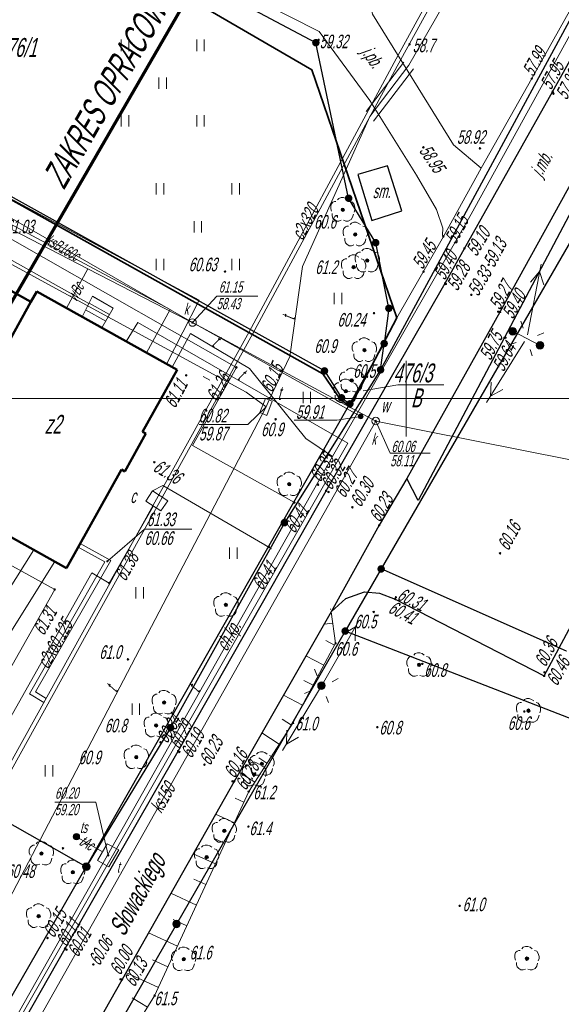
# Model space of a CAD drawing. Header units: millimetres. Extents: x 6567289036 to 6568990308, y 5976640423 to 5977332400.
# Tile 25 of 216: x 6567392461 to 6567428296, y 5976882354 to 5976947484. Entities that reach past the tile are written whole.
import ezdxf

# ---------------------------------------------------------------- set-up
doc = ezdxf.new("R2010")
doc.units = ezdxf.units.MM
doc.layers.add('0_PODKŁADANKI', color=7, linetype='Continuous')
doc.styles.get("Standard").update_dxf_attribs({"font": 'arial.ttf'})

# ---------------------------------------------------------------- blocks, each defined once
blk = doc.blocks.new('L_0_29_1')
at = {"color": 0, "linetype": 'Continuous', "lineweight": 13, "flags": 128}
blk.add_lwpolyline([(0, -0.5), (0, 0.5)], dxfattribs=at)
blk = doc.blocks.new('L_0_29_2')
at = {"color": 0, "linetype": 'Continuous', "lineweight": 13, "flags": 128}
blk.add_lwpolyline([(0, 0.5), (0, -0.5)], dxfattribs=at)
blk = doc.blocks.new('EGBP04_02')
at = {"linetype": 'Continuous', "lineweight": 18}
blk.add_hatch(color=7, dxfattribs=at).paths.add_polyline_path([(0, -0.5, 1), (0, 0.5, 1)])
at = {"color": 0, "linetype": 'Continuous', "lineweight": 18}
blk.add_circle((0, 0), 0.5, dxfattribs=at)
blk = doc.blocks.new('EGBP04_03')
at = {"linetype": 'Continuous', "lineweight": 13}
for color, points in [(7, [(0, -0.5, 1), (0, 0.5, 1)]), (0, [(0, -0.1, 1), (0, 0.1, 1)])]:
    blk.add_hatch(color=color, dxfattribs=at).paths.add_polyline_path(points)
at = {"color": 0, "linetype": 'Continuous', "lineweight": 13}
blk.add_circle((0, 0), 0.1, dxfattribs=at)
blk = doc.blocks.new('RTPW01')
at = {"linetype": 'Continuous', "lineweight": 13}
blk.add_hatch(color=0, dxfattribs=at).paths.add_polyline_path([(0, -0.1, 1), (0, 0.1, 1)])
at = {"color": 0, "linetype": 'Continuous', "lineweight": 13}
blk.add_circle((0, 0), 0.1, dxfattribs=at)
blk = doc.blocks.new('RTPW02')
at = {"linetype": 'Continuous', "lineweight": 13}
blk.add_hatch(color=0, dxfattribs=at).paths.add_polyline_path([(0, -0.1, 1), (0, 0.1, 1)])
at = {"color": 0, "linetype": 'Continuous', "lineweight": 13}
blk.add_circle((0, 0), 0.1, dxfattribs=at)
blk = doc.blocks.new('SUUS25')
at = {"linetype": 'Continuous', "lineweight": 13}
blk.add_hatch(color=0, dxfattribs=at).paths.add_polyline_path([(0, -0.32, 1), (0, 0.32, 1)])
at = {"color": 0, "linetype": 'Continuous', "lineweight": 13}
blk.add_circle((0, 0), 0.316, dxfattribs=at)
blk = doc.blocks.new('SUSM04_01')
at = {"linetype": 'Continuous', "lineweight": 18}
blk.add_hatch(color=7, dxfattribs=at).paths.add_polyline_path([(0, -0.5, 1), (0, 0.5, 1)])
at = {"color": 0, "linetype": 'Continuous', "lineweight": 18}
blk.add_circle((0, 0), 0.5, dxfattribs=at)
blk = doc.blocks.new('SUSM01_01')
at = {"color": 0, "linetype": 'Continuous', "lineweight": 18, "flags": 128}
for points in [[(-1, 1), (-1.7, 1.7)], [(1.1, 1), (1.7, 1.7)], [(-1, -1.1), (-1.7, -1.8)], [(1.1, -1.1), (1.7, -1.7)]]:
    blk.add_lwpolyline(points, dxfattribs=at)
blk = doc.blocks.new('SUPE04')
at = {"color": 0, "linetype": 'Continuous', "lineweight": 18, "flags": 128}
for points in [[(0.5, 0), (10, 0)], [(9, 0), (7.4, 0.9)], [(9, 0), (7.4, -0.9)]]:
    blk.add_lwpolyline(points, dxfattribs=at)
blk = doc.blocks.new('SUPS01_08')
at = {"linetype": 'Continuous', "lineweight": 13}
blk.add_hatch(color=0, dxfattribs=at).paths.add_polyline_path([(0, -0.1, 1), (0, 0.1, 1)])
at = {"color": 0, "linetype": 'Continuous', "lineweight": 13}
blk.add_circle((0, 0), 0.1, dxfattribs=at)
blk = doc.blocks.new('OBOP02_01')
at = {"linetype": 'Continuous', "lineweight": 13}
blk.add_hatch(color=0, dxfattribs=at).paths.add_polyline_path([(0, -0.22, 1), (0, 0.22, 1)])
at = {"color": 0, "linetype": 'Continuous', "lineweight": 18, "flags": 128}
for points in [[(0.7, 1.3), (0.4, 1.5), (0.1, 1.6), (-0.2, 1.6), (-0.5, 1.5), (-0.7, 1.3)], [(-0.9, 1.1), (-1.1, 1.1), (-1.3, 1), (-1.5, 0.8), (-1.6, 0.5), (-1.6, 0.1), (-1.5, -0.2)], [(1.5, -0.3), (1.6, 0), (1.6, 0.3), (1.5, 0.7), (1.3, 1), (1, 1.1)], [(-1.4, -0.5), (-1.4, -0.8), (-1.3, -1.1), (-1.1, -1.3), (-0.8, -1.5), (-0.5, -1.5), (-0.2, -1.4)], [(0.1, -1.4), (0.4, -1.5), (0.7, -1.5), (1.1, -1.3), (1.3, -1), (1.4, -0.6)]]:
    blk.add_lwpolyline(points, dxfattribs=at)
at = {"color": 0, "linetype": 'Continuous', "lineweight": 13}
blk.add_circle((0, 0), 0.224, dxfattribs=at)
blk = doc.blocks.new('PTTU04')
at = {"color": 0, "linetype": 'Continuous', "lineweight": 18, "flags": 128}
for points in [[(-5.5, 5.7), (-5.5, 4.2)], [(-4.5, 5.7), (-4.5, 4.2)], [(4.5, 5.7), (4.5, 4.2)], [(5.5, 5.7), (5.5, 4.2)], [(-0.5, -0.8), (-0.5, 0.7)], [(0.5, 0.7), (0.5, -0.8)], [(-5.5, -5.8), (-5.5, -4.3)], [(-4.5, -4.3), (-4.5, -5.8)], [(4.5, -4.3), (4.5, -5.8)], [(5.5, -4.3), (5.5, -5.8)]]:
    blk.add_lwpolyline(points, dxfattribs=at)
blk = doc.blocks.new('PTTU04_1')
at = {"color": 0, "linetype": 'Continuous', "lineweight": 18, "flags": 128}
for points in [[(-0.5, 0.7), (-0.5, -0.8)], [(0.5, 0.7), (0.5, -0.8)]]:
    blk.add_lwpolyline(points, dxfattribs=at)
blk = doc.blocks.new('SUUS09')
at = {"linetype": 'Continuous', "lineweight": 13}
blk.add_hatch(color=0, dxfattribs=at).paths.add_polyline_path([(0, -0.42, 1), (0, 0.42, 1)])
at = {"color": 0, "linetype": 'Continuous', "lineweight": 13}
blk.add_circle((0, 0), 0.424, dxfattribs=at)
blk = doc.blocks.new('SUUS22_01')
at = {"color": 0, "linetype": 'Continuous', "lineweight": 13}
blk.add_circle((0, 0), 0.5, dxfattribs=at)

msp = doc.modelspace()

# ---------------------------------------------------------------- linework, layer by layer
at = {"layer": '0_PODKŁADANKI', "lineweight": 70, "flags": 128}
msp.add_lwpolyline([(6567404736.345362, 5976739422.753954), (6567351762.778372, 5976777404.141075), (6567366146.075858, 5976800736.645169), (6567331457.154829, 5976823648.519215), (6567352156.941767, 5976859663.035738), (6567388004.251012, 5976922023.146966), (6567434454.322674, 5977002407.900146), (6567546736.345362, 5976901322.753954), (6567526086.345362, 5976874932.753954), (6567498709.432438, 5976815801.160638), (6567474536.620397, 5976767698.485344), (6567446143.972124, 5976711666.871627)], close=True, dxfattribs=at)
at = {"layer": '0_PODKŁADANKI', "linetype": 'Continuous', "lineweight": 25, "flags": 128}
for points in [[(6567421886.345362, 5976932352.753954), (6567427720.887518, 5976942718.183038), (6567436127.309269, 5976957823.774841), (6567437042.794329, 5976959505.205244), (6567437636.214767, 5976960670.930112), (6567437832.901627, 5976961671.575739), (6567437509.834615, 5976962780.404442), (6567436896.619773, 5976963666.182482), (6567399160.345362, 5976997330.753954)], [(6567436076.345362, 5976960812.753954), (6567416336.345362, 5976924322.753954)], [(6567439520.345037, 5976955716.042579), (6567431111.370802, 5976940601.446578), (6567424237.843329, 5976928145.128604), (6567418077.832279, 5976917130.893566), (6567416243.645978, 5976914042.714006), (6567413067.602123, 5976908316.109881)], [(6567412056.345362, 5976945962.753954), (6567400526.345362, 5976952082.753954)], [(6567412626.345362, 5976924252.753954), (6567371496.345362, 5976947122.753954)], [(6567414226.345362, 5976935672.753954), (6567412056.345362, 5976945962.753954)], [(6567413067.602123, 5976908316.109881), (6567414040.680015, 5976909192.020556), (6567415271.570144, 5976909634.046974), (6567416270.958239, 5976909548.301948), (6567417299.727073, 5976909156.031909), (6567427161.457537, 5976904079.62037), (6567434658.363765, 5976918052.400813), (6567441569.62279, 5976930872.301758), (6567430419.688146, 5976937594.265907), (6567424533.223406, 5976926456.246278), (6567418819.699246, 5976915683.467742), (6567418077.832279, 5976917130.893566)], [(6567430626.345362, 5976935792.753954), (6567416376.345362, 5976911152.753954)], [(6567416016.345362, 5976932732.753954), (6567414226.345362, 5976935672.753954)], [(6567416886.345362, 5976928392.753954), (6567416016.345362, 5976932732.753954)], [(6567358256.586545, 5976820775.120837), (6567360336.137743, 5976824349.983788), (6567367758.374131, 5976837408.747147), (6567375990.336905, 5976851849.501782), (6567383286.373838, 5976864656.702277), (6567395461.976495, 5976886046.171122), (6567402943.800706, 5976899107.535935), (6567412735.191191, 5976916324.269744), (6567420615.043418, 5976930047.86971), (6567421886.345362, 5976932352.753954)], [(6567416886.345362, 5976928392.753954), (6567416576.345362, 5976926062.753954)], [(6567414306.345362, 5976922072.753954), (6567416576.345362, 5976926062.753954)], [(6567416336.345362, 5976924322.753954), (6567416576.345362, 5976926062.753954)], [(6567416336.345362, 5976924322.753954), (6567409976.345362, 5976914212.753954)], [(6567412626.345362, 5976924252.753954), (6567413756.345362, 5976922472.753954)], [(6567396866.345362, 5976891452.753954), (6567414306.345362, 5976922072.753954)], [(6567413756.345362, 5976922472.753954), (6567414306.345362, 5976922072.753954)], [(6567409976.345362, 5976914212.753954), (6567402446.345362, 5976900652.753954)], [(6567416376.345362, 5976911152.753954), (6567413996.345362, 5976907042.753954)], [(6567428636.345362, 5976905712.753954), (6567416376.345362, 5976911152.753954)], [(6567413067.602123, 5976908316.109881), (6567406641.250737, 5976897102.985645), (6567399231.424665, 5976883993.028679), (6567387089.352464, 5976862612.804878)], [(6567413996.345362, 5976907042.753954), (6567402836.345362, 5976887662.753954)], [(6567439506.345362, 5976897132.753954), (6567413996.345362, 5976907042.753954)], [(6567396866.345362, 5976891452.753954), (6567374326.345362, 5976904242.753954)], [(6567402446.345362, 5976900652.753954), (6567396866.345362, 5976891452.753954)], [(6567371976.345362, 5976848262.753954), (6567396866.345362, 5976891452.753954)], [(6567402836.345362, 5976887662.753954), (6567378166.345362, 5976844712.753954)]]:
    msp.add_lwpolyline(points, dxfattribs=at)
at = {"layer": '0_PODKŁADANKI', "linetype": 'Continuous', "lineweight": 18, "flags": 128}
for points in [[(6567399516.345362, 5976991342.753954), (6567428616.345362, 5976964712.753954), (6567417426.345362, 5976944412.753954), (6567407866.345362, 5976926692.753953), (6567378136.345362, 5976872992.753954), (6567395446.345362, 5976863422.753954), (6567377906.345362, 5976833012.753954), (6567389676.345362, 5976826092.753954)], [(6567389476.345362, 5976825752.753954), (6567377386.345362, 5976832842.753954), (6567394956.345362, 5976863312.753954), (6567377666.345362, 5976872762.753954), (6567407636.345362, 5976926832.753954), (6567417246.345362, 5976944642.753954), (6567428206.345362, 5976964672.753954), (6567399246.345362, 5976991052.753954)], [(6567429546.345362, 5976968762.753954), (6567429666.345362, 5976965742.753954), (6567430086.345362, 5976965462.753954), (6567430076.345362, 5976965112.753954), (6567418216.345362, 5976944482.753954), (6567415636.345362, 5976941072.753954), (6567411176.345362, 5976931162.753954), (6567410336.345362, 5976925202.753954), (6567408956.345362, 5976922342.753954), (6567408766.345362, 5976921872.753954), (6567387276.345362, 5976880742.753954), (6567387026.345362, 5976880322.753954), (6567386776.345362, 5976879902.753954), (6567361346.345362, 5976835862.753954), (6567361156.345362, 5976835392.753954), (6567360956.345362, 5976834942.753953)], [(6567433226.345362, 5976961692.753953), (6567434166.345362, 5976959802.753954), (6567434086.345362, 5976955952.753954), (6567422326.345362, 5976934622.753954), (6567413156.345362, 5976918582.753954), (6567389736.345362, 5976877132.753954), (6567374486.345362, 5976850522.753954), (6567374006.345362, 5976848632.753954), (6567372676.345362, 5976847212.753954), (6567358606.345362, 5976822272.753954)], [(6567402172.692834, 5976924706.617585), (6567404346.345362, 5976928922.753954), (6567385516.345362, 5976939052.753954), (6567386746.345362, 5976941372.753954), (6567379686.345362, 5976945172.753954), (6567378296.345362, 5976942732.753954), (6567370636.345362, 5976946872.753954)], [(6567369893.345362, 5976945557.753954), (6567378796.345362, 5976940852.753954), (6567380146.345362, 5976943312.753954), (6567384816.345362, 5976940772.753954), (6567383556.345362, 5976938382.753954), (6567402416.345362, 5976928322.753954), (6567400861.015012, 5976925440.818304)], [(6567396976.345362, 5976931012.753954), (6567390096.345362, 5976934552.753954), (6567379286.345362, 5976940092.753954), (6567369619.345362, 5976945073.753954)], [(6567368935.345362, 5976943862.753954), (6567386486.345362, 5976934252.753954), (6567407456.345362, 5976922852.753954), (6567408766.345362, 5976921872.753954)], [(6567385516.345362, 5976934022.753954), (6567387246.345362, 5976937032.753954), (6567403896.345362, 5976927452.753954), (6567416016.345362, 5976920932.753954)], [(6567396976.345362, 5976931012.753954), (6567395556.345362, 5976928402.753954)], [(6567396976.345362, 5976931012.753954), (6567404296.345362, 5976927232.753954), (6567415026.345362, 5976921242.753954)], [(6567397286.345362, 5976929192.753953), (6567396596.345362, 5976927822.753954)], [(6567398636.345362, 5976928402.753954), (6567397286.345362, 5976929192.753953)], [(6567403896.345362, 5976927452.753954), (6567405496.345362, 5976929202.753954), (6567408211.345362, 5976929202.753954)], [(6567397056.345362, 5976928732.753954), (6567398396.345362, 5976927972.753954)], [(6567397286.345362, 5976929182.753954), (6567397946.345362, 5976928802.753954)], [(6567396826.345362, 5976928292.753954), (6567398156.345362, 5976927542.753954)], [(6567397906.345362, 5976927092.753954), (6567398636.345362, 5976928402.753954)], [(6567396596.345362, 5976927822.753954), (6567397906.345362, 5976927092.753954)], [(6567399497.535395, 5976926204.014647), (6567400286.345362, 5976927462.753954), (6567414166.345362, 5976919462.753954)], [(6567402559.634938, 5976924490.029972), (6567403756.345362, 5976926732.753954), (6567407656.345362, 5976924402.753954), (6567411386.345362, 5976919772.753954), (6567413156.345362, 5976918582.753954)], [(6567420516.345362, 5976923322.753954), (6567417486.345362, 5976923322.753954), (6567415196.345362, 5976922942.753953)], [(6567408766.345362, 5976921872.753954), (6567407556.345362, 5976920702.753954), (6567404330.345362, 5976920702.753954)], [(6567448116.345362, 5976914552.753954), (6567416016.345362, 5976920932.753954), (6567392016.345362, 5976878332.753954), (6567373376.345362, 5976849362.753954), (6567358346.345362, 5976822512.753954)], [(6567415026.345362, 5976921242.753954), (6567413436.345362, 5976921002.753954), (6567410612.345362, 5976921002.753954)], [(6567416016.345362, 5976920932.753954), (6567416976.345362, 5976918812.753954), (6567419611.345362, 5976918812.753954)], [(6567414166.345362, 5976919462.753954), (6567389916.345362, 5976876982.753954), (6567364746.345362, 5976833472.753954), (6567358456.345362, 5976822482.753954)], [(6567398266.345362, 5976911662.753954), (6567400716.345362, 5976913792.753954), (6567403853.345362, 5976913792.753954)], [(6567375186.345362, 5976883472.753954), (6567382046.345362, 5976894272.753954), (6567384256.345362, 5976892852.753954), (6567386816.345362, 5976897242.753954), (6567384666.345362, 5976898552.753954), (6567393404.188234, 5976912418.887012)], [(6567394056.345362, 5976902322.753954), (6567393106.345362, 5976902882.753954), (6567398096.345362, 5976911622.753954), (6567396337.499352, 5976912595.732597)], [(6567396470.406849, 5976912834.087364), (6567398496.345362, 5976911712.753954), (6567393506.345362, 5976903032.753954), (6567394206.345362, 5976902592.753954)], [(6567394776.639723, 5976911653.281639), (6567386846.345362, 5976898992.753954), (6567389486.345362, 5976897372.753954), (6567384966.345362, 5976890082.753954), (6567382366.345362, 5976891712.753954), (6567376666.345362, 5976882622.753954)], [(6567413036.345362, 5976908502.753954), (6567412996.345362, 5976908502.753954)], [(6567413171.551917, 5976907573.348522), (6567412595.733666, 5976907492.762493)], [(6567413288.353287, 5976906103.993204), (6567412718.441441, 5976906408.22218)], [(6567412581.972076, 5976904780.729971), (6567411402.334861, 5976905410.441084)], [(6567411875.590865, 5976903457.466738), (6567411265.865499, 5976903782.948874)], [(6567411169.209655, 5976902134.203505), (6567409909.945394, 5976902806.420935)], [(6567410450.593329, 5976900818.139515), (6567409837.43388, 5976901214.078132)], [(6567409636.892481, 5976899558.024074), (6567408477.370067, 5976900306.768466)], [(6567408823.191631, 5976898297.908631), (6567408276.828667, 5976898650.714409)], [(6567408009.490781, 5976897037.793189), (6567406983.561342, 5976897700.271901)], [(6567407291.36877, 5976895725.117354), (6567406724.666691, 5976895986.520526)], [(6567398316.345362, 5976892212.753954), (6567397496.345362, 5976895732.753954), (6567394786.345362, 5976895732.753954)], [(6567406663.081972, 5976894363.03964), (6567405417.386067, 5976894937.642898)], [(6567396216.345362, 5976893442.753953), (6567397936.345362, 5976892432.753954)], [(6567406034.795172, 5976893000.961926), (6567405355.801347, 5976893314.16201)], [(6567405406.508374, 5976891638.884212), (6567403936.228979, 5976892317.081296)], [(6567404778.221577, 5976890276.806498), (6567403986.936007, 5976890641.803496)], [(6567404149.934778, 5976888914.728784), (6567402455.071892, 5976889696.519693)], [(6567403521.647981, 5976887552.651069), (6567402618.070662, 5976887969.444979)], [(6567402893.361183, 5976886190.573355), (6567400973.914805, 5976887075.958091)], [(6567402265.074385, 5976884828.495642), (6567401249.205323, 5976885297.086467)], [(6567401636.787587, 5976883466.417926), (6567399492.757718, 5976884455.39649)], [(6567400909.74809, 5976882157.55599), (6567399904.435066, 5976882782.726771)]]:
    msp.add_lwpolyline(points, dxfattribs=at)
at = {"layer": '0_PODKŁADANKI', "lineweight": 18, "flags": 128}
for points in [[(6567420496.345362, 5976933142.753954), (6567422994.361705, 5976937655.502974), (6567426342.006224, 5976943590.545176), (6567434766.95997, 5976958665.408381), (6567436260.783773, 5976961365.678553), (6567422451.746356, 5976973774.434593), (6567416370.903897, 5976979241.924596)], [(6567436076.345362, 5976960812.753954), (6567416336.345362, 5976924322.753954)], [(6567414496.345362, 5976955652.753954), (6567414537.296734, 5976954531.282506), (6567415800.10845, 5976947842.549506), (6567421156.676986, 5976939204.331522), (6567422994.361705, 5976937655.502974)], [(6567412056.345362, 5976945962.753954), (6567400526.345362, 5976952082.753954)], [(6567420496.345362, 5976933142.753954), (6567420446.345362, 5976933232.753954), (6567420467.72006, 5976933685.850367), (6567420042.646335, 5976934924.456409), (6567418708.363241, 5976937207.573153), (6567415616.879412, 5976942133.856288), (6567412278.257594, 5976946709.605599), (6567404346.345362, 5976950742.753954)], [(6567412626.345362, 5976924252.753954), (6567371496.345362, 5976947122.753954)], [(6567414226.345362, 5976935672.753954), (6567412056.345362, 5976945962.753954)], [(6567415376.345362, 5976941402.753954), (6567417886.345362, 5976944682.753954)], [(6567418526.345362, 5976944232.753954), (6567415866.345362, 5976940762.753954)], [(6567377366.345362, 5976941092.753954), (6567389766.345362, 5976934172.753954), (6567406796.345362, 5976924482.753954)], [(6567383056.345362, 5976936542.753954), (6567397046.345362, 5976928702.753954)], [(6567416376.345362, 5976911152.753954), (6567430626.345362, 5976935792.753954)], [(6567416016.345362, 5976932732.753954), (6567414226.345362, 5976935672.753954)], [(6567420496.345362, 5976933142.753954), (6567417416.345362, 5976927752.753954)], [(6567416886.345362, 5976928392.753954), (6567416016.345362, 5976932732.753954)], [(6567416576.345362, 5976926062.753954), (6567416886.345362, 5976928392.753954)], [(6567425086.907906, 5976926876.801381), (6567426888.316466, 5976925940.199038)], [(6567414306.345362, 5976922072.753954), (6567416576.345362, 5976926062.753954)], [(6567416336.345362, 5976924322.753954), (6567416576.345362, 5976926062.753954)], [(6567366266.345362, 5976925632.753954), (6567372436.345362, 5976922182.753954), (6567374866.345362, 5976918982.753954), (6567387286.345362, 5976912012.753954), (6567391336.345362, 5976911682.753954), (6567394776.345362, 5976909792.753954)], [(6567406796.345362, 5976924482.753954), (6567403896.345362, 5976919322.753954), (6567410636.345362, 5976915542.753954)], [(6567416336.345362, 5976924322.753954), (6567409976.345362, 5976914212.753954)], [(6567413756.345362, 5976922472.753954), (6567412626.345362, 5976924252.753954)], [(6567396866.345362, 5976891452.753954), (6567414306.345362, 5976922072.753954)], [(6567414306.345362, 5976922072.753954), (6567413756.345362, 5976922472.753954)], [(6567401246.345362, 5976916322.753954), (6567401936.345362, 5976916662.753954), (6567408946.345362, 5976912602.753954)], [(6567379656.345362, 5976883002.753954), (6567381446.345362, 5976882872.753954), (6567397236.345362, 5976910902.753954), (6567398386.345362, 5976910212.753954), (6567401306.345362, 5976915322.753954)], [(6567409976.345362, 5976914212.753954), (6567402446.345362, 5976900652.753954)], [(6567416376.345362, 5976911152.753954), (6567413996.345362, 5976907042.753954)], [(6567428636.345362, 5976905712.753954), (6567416376.345362, 5976911152.753954)], [(6567394776.345362, 5976909792.753954), (6567379656.345362, 5976883002.753954)], [(6567386556.345362, 5976859052.753954), (6567388276.150578, 5976861841.955107), (6567401387.19439, 5976882925.31897), (6567407615.243476, 5976896427.252941), (6567410543.360343, 5976900961.800599), (6567413358.736551, 5976906235.842104), (6567413067.602123, 5976908316.109881)], [(6567402836.345362, 5976887662.753954), (6567413996.345362, 5976907042.753954)], [(6567413996.345362, 5976907042.753954), (6567439506.345362, 5976897132.753954)], [(6567396866.345362, 5976891452.753954), (6567374326.345362, 5976904242.753954)], [(6567402446.345362, 5976900652.753954), (6567396866.345362, 5976891452.753954)], [(6567396866.345362, 5976891452.753954), (6567371976.345362, 5976848262.753954)], [(6567378166.345362, 5976844712.753954), (6567402836.345362, 5976887662.753954)]]:
    msp.add_lwpolyline(points, dxfattribs=at)
at = {"layer": '0_PODKŁADANKI', "lineweight": 35, "flags": 128}
for points in [[(6567414336.345362, 5976921872.753954), (6567417416.345362, 5976927752.753954), (6567411786.345362, 5976944172.753954), (6567404386.345362, 5976948472.753954), (6567404166.345362, 5976950402.753954)], [(6567414296.345362, 5976921802.753954), (6567414336.345362, 5976921872.753954), (6567413666.345362, 5976922382.753954), (6567412516.345362, 5976924052.753954), (6567371356.345362, 5976947022.753954), (6567366336.345362, 5976939212.753954), (6567366314.345362, 5976939226.753953)]]:
    msp.add_lwpolyline(points, dxfattribs=at)
at = {"layer": '0_PODKŁADANKI', "linetype": 'Continuous', "lineweight": 25, "flags": 128}
msp.add_lwpolyline([(6567417742.164137, 5976934842.904825), (6567416802.656231, 5976937820.186851), (6567414822.810517, 5976937248.710526), (6567415760.832387, 5976934193.188228)], close=True, dxfattribs=at)
at = {"layer": '0_PODKŁADANKI', "linetype": 'Continuous', "lineweight": 50, "flags": 128}
for points in [[(6567385126.345362, 5976933322.753954), (6567393196.345362, 5976928812.753954)], [(6567393196.345362, 5976928812.753954), (6567393586.345362, 5976929512.753954)], [(6567393586.345362, 5976929512.753954), (6567402876.345362, 5976924312.753954)], [(6567393196.345362, 5976928812.753954), (6567386556.345362, 5976916802.753954)], [(6567386556.345362, 5976916802.753954), (6567393196.345362, 5976928812.753954)], [(6567402876.345362, 5976924312.753954), (6567400596.345362, 5976920232.753954)], [(6567400816.345362, 5976920112.753954), (6567399416.345362, 5976917592.753954)], [(6567400596.345362, 5976920232.753954), (6567400816.345362, 5976920112.753954)], [(6567399196.345362, 5976917722.753954), (6567395566.345362, 5976911212.753954)], [(6567399416.345362, 5976917592.753954), (6567399196.345362, 5976917722.753954)], [(6567395566.345362, 5976911212.753954), (6567386316.345362, 5976916372.753954)]]:
    msp.add_lwpolyline(points, dxfattribs=at)
at = {"layer": '0_PODKŁADANKI', "linetype": 'Continuous', "lineweight": 13, "flags": 128}
for points in [[(6567418036.345362, 5976919922.753954), (6567418036.345362, 5976924922.753954)], [(6567293036.345362, 5976922422.753954), (6567580036.345362, 5976922422.753954)], [(6567415536.345362, 5976922422.753954), (6567420536.345362, 5976922422.753954)]]:
    msp.add_lwpolyline(points, dxfattribs=at)
at = {"layer": '0_PODKŁADANKI', "linetype": 'Continuous', "lineweight": 18, "flags": 128}
for points in [[(6567408726.345362, 5976922432.753954), (6567409176.345362, 5976922252.753954), (6567408806.345362, 5976921312.753954), (6567408346.345362, 5976921502.753954)], [(6567401806.345362, 5976914992.753954), (6567400796.345362, 5976915642.753954), (6567401246.345362, 5976916322.753954), (6567402256.345362, 5976915652.753954)], [(6567398246.345362, 5976892972.753954), (6567399016.345362, 5976892562.753954), (6567398366.345362, 5976891442.753953), (6567397616.345362, 5976891872.753954)]]:
    msp.add_lwpolyline(points, close=True, dxfattribs=at)
at = {"layer": '0_PODKŁADANKI'}
for p in [(6567418255.415405, 5976945854.919038), (6567426342.006224, 5976943590.545176), (6567427720.887518, 5976942718.183038), (6567427771.103515, 5976942594.329779), (6567419170.177712, 5976939038.870124), (6567419181.417601, 5976930817.014884), (6567420615.043418, 5976930047.86971), (6567420655.418394, 5976930000.67143), (6567422347.035664, 5976929285.089188), (6567424119.145288, 5976928163.634446), (6567424237.843329, 5976928145.128604), (6567425086.907906, 5976926876.801381), (6567424533.223406, 5976926456.246278), (6567424604.871395, 5976926445.480922), (6567426888.316466, 5976925940.199038), (6567412198.620326, 5976916726.292195), (6567412735.191191, 5976916324.269744), (6567412892.635804, 5976916239.159447), (6567414472.072142, 5976915230.264417), (6567416243.645978, 5976914042.714006), (6567424243.457312, 5976912188.449178), (6567417299.727073, 5976909156.031909), (6567417350.606777, 5976909274.033143), (6567415886.825078, 5976908309.405895), (6567413358.736551, 5976906235.842104), (6567418883.020498, 5976904807.609642), (6567427161.457537, 5976904079.62037), (6567427184.13348, 5976904319.957814), (6567412427.869395, 5976903425.177972), (6567426121.651912, 5976901776.137078), (6567410543.360343, 5976900961.800599), (6567416126.922029, 5976900688.471639), (6567401772.841187, 5976899678.949637), (6567402943.800706, 5976899107.535935), (6567403020.168075, 5976899048.793197), (6567404685.232381, 5976898206.872474), (6567408487.427806, 5976898254.930182), (6567407972.358427, 5976897563.416394), (6567406542.245605, 5976897106.522131), (6567406641.250737, 5976897102.985645), (6567407615.243476, 5976896427.252941), (6567406000.43804, 5976893837.980077), (6567404830.642966, 5976892091.162169), (6567421566.391044, 5976888866.101472), (6567394303.600747, 5976886736.368738), (6567395461.976495, 5976886046.171122), (6567395558.185334, 5976885965.964026), (6567397337.909675, 5976884990.640909), (6567426025.651389, 5976885374.243366), (6567399131.296142, 5976884013.386401), (6567399231.424665, 5976883993.028679), (6567401387.19439, 5976882925.31897)]:
    msp.add_point(p, dxfattribs=at)

# ---------------------------------------------------------------- block references
at = {"layer": '0_PODKŁADANKI', "linetype": 'Continuous', "xscale": 500, "yscale": 500, "zscale": 500}
for name, p in [('PTTU04', (6567401926.345362, 5976943312.753954)), ('EGBP04_03', (6567412056.345362, 5976945962.753954)), ('RTPW01', (6567412236.345362, 5976946152.753954)), ('RTPW01', (6567418255.415405, 5976945854.919038)), ('RTPW02', (6567426342.006224, 5976943590.545176)), ('RTPW02', (6567427720.887518, 5976942718.183038)), ('RTPW02', (6567427771.103515, 5976942594.329779)), ('RTPW02', (6567419170.177712, 5976939038.870124)), ('RTPW01', (6567422916.345362, 5976938972.753954)), ('PTTU04', (6567404246.345362, 5976933812.753954)), ('OBOP02_01', (6567413836.345362, 5976934912.753954)), ('EGBP04_03', (6567414226.345362, 5976935672.753954)), ('RTPW01', (6567413836.345362, 5976934912.753954)), ('OBOP02_01', (6567414666.345362, 5976933282.753954)), ('RTPW02', (6567420496.345362, 5976933142.753954)), ('EGBP04_03', (6567416016.345362, 5976932732.753954)), ('OBOP02_01', (6567414556.345362, 5976931122.753954)), ('OBOP02_01', (6567415456.345362, 5976931552.753954)), ('RTPW02', (6567421886.345362, 5976932352.753954)), ('RTPW01', (6567414556.345362, 5976931122.753954)), ('RTPW02', (6567423486.345362, 5976931272.753954)), ('RTPW01', (6567406046.345362, 5976930822.753954)), ('RTPW02', (6567419181.417601, 5976930817.014884)), ('RTPW02', (6567420615.043418, 5976930047.86971)), ('RTPW02', (6567420655.418394, 5976930000.67143)), ('PTTU04_1', (6567413526.345362, 5976929062.753954)), ('RTPW02', (6567422347.035664, 5976929285.089188)), ('EGBP04_03', (6567416886.345362, 5976928392.753954)), ('RTPW01', (6567415906.345362, 5976928072.753954)), ('RTPW02', (6567424119.145288, 5976928163.634446)), ('SUUS22_01', (6567403896.345362, 5976927452.753954)), ('RTPW02', (6567403896.345362, 5976927452.753954)), ('SUSM04_01', (6567425086.907906, 5976926876.801381)), ('OBOP02_01', (6567415266.345362, 5976925632.753954)), ('EGBP04_03', (6567416576.345362, 5976926062.753954)), ('RTPW02', (6567424604.871395, 5976926445.480922)), ('SUSM04_01', (6567426888.316466, 5976925940.199038)), ('RTPW01', (6567415266.345362, 5976925632.753954)), ('RTPW01', (6567403476.345362, 5976923962.753954)), ('RTPW02', (6567406796.345362, 5976924482.753954)), ('EGBP04_03', (6567412626.345362, 5976924252.753954)), ('OBOP02_01', (6567414426.345362, 5976923622.753954)), ('EGBP04_03', (6567416336.345362, 5976924322.753954)), ('OBOP02_01', (6567414036.345362, 5976922902.753954)), ('EGBP04_03', (6567413756.345362, 5976922472.753954)), ('RTPW01', (6567414036.345362, 5976922902.753954)), ('SUPS01_08', (6567409006.345362, 5976922452.753954)), ('EGBP04_03', (6567414306.345362, 5976922072.753954)), ('SUUS25', (6567415026.345362, 5976921242.753954)), ('RTPW01', (6567409396.345362, 5976921052.753954)), ('SUUS22_01', (6567416016.345362, 5976920932.753954)), ('RTPW02', (6567416016.345362, 5976920932.753954)), ('RTPW02', (6567401366.345362, 5976918212.753954)), ('OBOP02_01', (6567410296.345362, 5976916752.753954)), ('RTPW02', (6567412198.620326, 5976916726.292195)), ('RTPW02', (6567412735.191191, 5976916324.269744)), ('RTPW02', (6567412892.635804, 5976916239.159447)), ('RTPW01', (6567410636.345362, 5976915542.753954)), ('RTPW02', (6567414472.072142, 5976915230.264417)), ('EGBP04_03', (6567409976.345362, 5976914212.753954)), ('RTPW02', (6567416243.645978, 5976914042.714006)), ('RTPW01', (6567408946.345362, 5976912602.753954)), ('SUPS01_08', (6567398266.345362, 5976911662.753954)), ('RTPW02', (6567424243.457312, 5976912188.449178)), ('EGBP04_03', (6567416376.345362, 5976911152.753954)), ('RTPW02', (6567394776.345362, 5976909792.753954)), ('RTPW01', (6567398386.345362, 5976910212.753954)), ('OBOP02_01', (6567406106.345362, 5976908772.753954)), ('RTPW02', (6567417299.727073, 5976909156.031909)), ('RTPW01', (6567415886.825078, 5976908309.405895)), ('EGBP04_03', (6567413996.345362, 5976907042.753954)), ('RTPW01', (6567413358.736551, 5976906235.842104)), ('RTPW01', (6567399626.345362, 5976905172.753954)), ('OBOP02_01', (6567418883.020498, 5976904807.609642)), ('RTPW01', (6567419106.345362, 5976904872.753954)), ('RTPW02', (6567427161.457537, 5976904079.62037)), ('RTPW02', (6567427184.13348, 5976904319.957814)), ('SUSM04_01', (6567412427.869395, 5976903425.177972)), ('OBOP02_01', (6567402016.345362, 5976902312.753954)), ('OBOP02_01', (6567426121.651912, 5976901776.137078)), ('OBOP02_01', (6567401486.345362, 5976900802.753954)), ('RTPW01', (6567425846.345362, 5976901722.753954)), ('RTPW01', (6567401486.345362, 5976900802.753954)), ('EGBP04_03', (6567402446.345362, 5976900652.753954)), ('RTPW01', (6567410543.360343, 5976900961.800599)), ('RTPW01', (6567416126.922029, 5976900688.471639)), ('OBOP02_01', (6567400176.345362, 5976898702.753954)), ('RTPW02', (6567401772.841187, 5976899678.949637)), ('RTPW01', (6567400176.345362, 5976898702.753954)), ('RTPW02', (6567402943.800706, 5976899107.535935)), ('OBOP02_01', (6567408487.427806, 5976898254.930182)), ('RTPW02', (6567404685.232381, 5976898206.872474)), ('OBOP02_01', (6567407972.358427, 5976897563.416394)), ('RTPW02', (6567406542.245605, 5976897106.522131)), ('RTPW01', (6567407615.243476, 5976896427.252941)), ('OBOP02_01', (6567406000.43804, 5976893837.980077)), ('RTPW01', (6567407596.345362, 5976894112.753954)), ('SUUS09', (6567396216.345362, 5976893442.753953)), ('OBOP02_01', (6567393896.345362, 5976892322.753954)), ('RTPW01', (6567395326.345362, 5976892672.753954)), ('OBOP02_01', (6567404830.642966, 5976892091.162169)), ('RTPW02', (6567398316.345362, 5976892212.753954)), ('OBOP02_01', (6567395976.345362, 5976891092.753954)), ('EGBP04_02', (6567396866.345362, 5976891452.753954)), ('OBOP02_01', (6567393716.345362, 5976888192.753953)), ('RTPW01', (6567421566.391044, 5976888866.101472)), ('EGBP04_02', (6567402836.345362, 5976887662.753954)), ('RTPW02', (6567394303.600747, 5976886736.368738)), ('RTPW02', (6567395461.976495, 5976886046.171122)), ('OBOP02_01', (6567403316.345362, 5976885332.753954)), ('OBOP02_01', (6567426025.651389, 5976885374.243366)), ('RTPW02', (6567399131.296142, 5976884013.386401)), ('RTPW01', (6567401387.19439, 5976882925.31897))]:
    msp.add_blockref(name, p, dxfattribs=at)
at = {"layer": '0_PODKŁADANKI', "linetype": 'Continuous'}
for name, p, xscale, yscale, zscale, rotation in [('SUPE04', (6567426000.617942, 5976926401.738155), 500, 500, 500, 79), ('RTPW02', (6567420615.043418, 5976930047.86971), 500, 500, 500, 320), ('RTPW02', (6567424237.843329, 5976928145.128604), 499.9999999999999, 499.9999999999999, 499.9999999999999, 349), ('SUSM01_01', (6567426000.617942, 5976926401.738155), 499.9999999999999, 499.9999999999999, 499.9999999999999, 333), ('SUPE04', (6567426000.617942, 5976926401.738155), 500, 500, 500, 237.9999999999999), ('RTPW02', (6567424533.223406, 5976926456.246278), 499.9999999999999, 499.9999999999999, 499.9999999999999, 344), ('L_0_29_1', (6567404826.345362, 5976923762.753954), 499.9999999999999, 499.9999999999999, 499.9999999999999, 240.21), ('PTTU04_1', (6567411456.345362, 5976922472.753954), 500, 500, 500, 180), ('L_0_29_2', (6567409916.345362, 5976914272.753954), 499.9999999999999, 499.9999999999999, 499.9999999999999, 150.16), ('PTTU04_1', (6567406596.345362, 5976912172.753954), 500, 500, 500, 180), ('L_0_29_1', (6567408894.345362, 5976912599.753954), 500, 500, 500, 240.3699999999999), ('PTTU04_1', (6567400396.345362, 5976909552.753954), 500, 500, 500, 180), ('RTPW02', (6567417350.606777, 5976909274.033143), 499.9999999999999, 499.9999999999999, 499.9999999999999, 337), ('SUPE04', (6567412427.869395, 5976903425.177972), 500, 500, 500, 59.99999999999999), ('SUSM01_01', (6567412427.869395, 5976903425.177972), 500.0000000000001, 500.0000000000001, 500.0000000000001, 338), ('SUPE04', (6567412427.869395, 5976903425.177972), 499.9999999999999, 499.9999999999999, 499.9999999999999, 239), ('PTTU04_1', (6567400146.345362, 5976901862.753954), 500, 500, 500, 180), ('RTPW02', (6567403020.168075, 5976899048.793197), 500.0000000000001, 500.0000000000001, 500.0000000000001, 332.0000000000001), ('PTTU04_1', (6567394406.345362, 5976897782.753954), 500, 500, 500, 180), ('RTPW02', (6567406641.250737, 5976897102.985645), 499.9999999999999, 499.9999999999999, 499.9999999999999, 356), ('RTPW02', (6567395558.185334, 5976885965.964026), 499.9999999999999, 499.9999999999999, 499.9999999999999, 6), ('RTPW02', (6567397337.909675, 5976884990.640909), 499.9999999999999, 499.9999999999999, 499.9999999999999, 342.9999999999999), ('RTPW02', (6567399231.424665, 5976883993.028679), 500.0000000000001, 500.0000000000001, 500.0000000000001, 25)]:
    msp.add_blockref(name, p, dxfattribs=dict(at, xscale=xscale, yscale=yscale, zscale=zscale, rotation=rotation))

# ---------------------------------------------------------------- texts
at = {"layer": '0_PODKŁADANKI', "lineweight": 35, "oblique": 15, "width": 0.59}
msp.add_text('ZAKRES OPRACOWANIA', height=1750, rotation=60.0000000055, dxfattribs=at).set_placement((6567395392.59536, 5976936184.798905))
at = {"layer": '0_PODKŁADANKI', "lineweight": 25, "oblique": 15, "width": 0.59}
for s, p in [('476/1', (6567390996.345362, 5976945022.753954)), ('476/3', (6567417186.345362, 5976923492.753954)), ('B', (6567418346.345363, 5976921842.753954)), ('z2', (6567394106.345362, 5976920092.753954))]:
    msp.add_text(s, height=1250, dxfattribs=at).set_placement(p)
at = {"layer": '0_PODKŁADANKI', "lineweight": 18, "oblique": 15}
for s, width, p in [('59.32', 0.59, (6567412306.345362, 5976945592.753954)), ('58.7', 0.59, (6567418456.345362, 5976945332.753954)), ('58.92', 0.59, (6567421386.345364, 5976939272.753954)), ('sm.', 0.58, (6567415816.345362, 5976935682.753954)), ('60.6', 0.59, (6567411936.345362, 5976933662.753952)), ('61.03', 0.59, (6567391526.345362, 5976933352.753954)), ('60.63', 0.59, (6567403646.345362, 5976930842.753954)), ('61.2', 0.59, (6567412016.345362, 5976930662.753952)), ('60.24', 0.59, (6567413486.345362, 5976927182.753954)), ('60.9', 0.59, (6567411956.345362, 5976925442.753953)), ('60.5', 0.59, (6567414526.345362, 5976923792.753954)), ('t', 0.59, (6567409526.345362, 5976922332.753954)), ('w', 0.59, (6567416376.345362, 5976921502.753954)), ('60.82', 0.59, (6567404306.345362, 5976920842.753954)), ('59.91', 0.59, (6567410736.345362, 5976921082.753954)), ('60.9', 0.59, (6567408436.345362, 5976919932.753954)), ('59.87', 0.59, (6567404330.345362, 5976919652.753954)), ('c', 0.59, (6567399776.345362, 5976915512.753954)), ('61.33', 0.59, (6567400876.345362, 5976913982.753954)), ('60.66', 0.59, (6567400716.345362, 5976912742.753952)), ('60.5', 0.59, (6567414606.345362, 5976907222.753954)), ('61.0', 0.59, (6567397726.345362, 5976905202.753952)), ('60.6', 0.59, (6567413336.345362, 5976905412.753954)), ('60.8', 0.59, (6567419226.345362, 5976904012.753954)), ('60.8', 0.59, (6567398086.345362, 5976900342.753954)), ('61.0', 0.59, (6567410706.345362, 5976900472.753954)), ('60.6', 0.59, (6567424756.345362, 5976900502.753954)), ('60.8', 0.59, (6567416256.345362, 5976900202.753954)), ('60.9', 0.59, (6567396356.345362, 5976898232.753954)), ('61.4', 0.59, (6567407656.345362, 5976893542.753954)), ('60.48', 0.59, (6567391576.345362, 5976890712.753954)), ('61.0', 0.59, (6567421766.345362, 5976888512.753954)), ('61.6', 0.59, (6567403706.345362, 5976885322.753954)), ('61.5', 0.59, (6567401376.345362, 5976882292.753954))]:
    msp.add_text(s, height=900, dxfattribs=dict(at, width=width)).set_placement(p)
at = {"layer": '0_PODKŁADANKI', "lineweight": 18, "oblique": 15, "width": 0.59}
for s, rotation, p in [('j.pb.', 304.7000000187, (6567415026.415725, 5976945340.402383)), ('57.99', 61.0000000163, (6567426446.345362, 5976943662.753954)), ('57.95', 60.9000000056, (6567427616.345362, 5976942782.753954)), ('57.86', 62.0999999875, (6567428651.734429, 5976942121.61712)), ('58.95', 304.2999999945, (6567418854.601129, 5976938809.16723)), ('j.mb.', 61.5999999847, (6567426990.617709, 5976937018.07888)), ('c2x320', 62.4000000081, (6567411176.134412, 5976932832.350195)), ('59.15', 61.5000000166, (6567421317.280763, 5976932573.31107)), ('59.10', 59.1000000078, (6567422688.603777, 5976931770.566826)), ('59.45', 59.0000000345, (6567419116.345362, 5976930912.753954)), ('59.13', 61.800000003, (6567423852.931915, 5976931040.10611)), ('59.40', 62.0000000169, (6567420586.345362, 5976930202.753954)), ('59.28', 60.6999999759, (6567421421.207708, 5976929482.309746)), ('59.33', 59.5000000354, (6567422794.078484, 5976929134.361691)), ('59.27', 61.3000000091, (6567424231.061135, 5976928226.653378)), ('59.40', 61.0000000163, (6567425093.503098, 5976927626.425297)), ('t', 82.7000000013, (6567410666.255814, 5976927572.052747)), ('t', 329.8999999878, (6567405115.760865, 5976925923.092482)), ('59.75', 63.0000000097, (6567423617.014599, 5976924888.465743)), ('59.64', 62.0999999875, (6567424474.176554, 5976924141.99172)), ('60.15', 65.0000000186, (6567409156.027024, 5976922772.07053)), ('61.26', 61.0000000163, (6567405527.354369, 5976922159.700459)), ('t', 330.7999999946, (6567406806.208242, 5976923692.83057)), ('61.11', 62.1999999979, (6567402746.19888, 5976921722.476012)), ('60.35', 59.2999999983, (6567412353.278885, 5976916833.009641)), ('61.36', 328.7000000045, (6567401218.778161, 5976917683.741007)), ('60.32', 58.900000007, (6567413086.345362, 5976916312.753954)), ('60.27', 60.2000000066, (6567413977.33427, 5976915785.477389)), ('60.30', 59.6999999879, (6567415024.87336, 5976915175.716523)), ('60.23', 59.5000000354, (6567416276.345362, 5976914182.753954)), ('60.41', 57.6000000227, (6567410645.975241, 5976913452.17024)), ('60.16', 61.800000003, (6567424792.931915, 5976912300.106111)), ('61.38', 60.2999999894, (6567399458.113725, 5976910276.841153)), ('60.41', 57.3000000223, (6567408516.082394, 5976909682.344095)), ('60.31', 333.200000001, (6567417376.345362, 5976909162.753954)), ('60.41', 332.4999999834, (6567416780.77161, 5976908304.444203)), ('61.31', 60.6000000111, (6567394060.437792, 5976906690.940576)), ('c2x60.125', 60.9000000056, (6567394336.337715, 5976904482.740215)), ('ch.kp.', 60.2999999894, (6567406167.229544, 5976905649.797553)), ('60.36', 62.8999999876, (6567427256.345362, 5976904612.753954)), ('60.46', 61.3999999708, (6567428016.530038, 5976903351.931283)), ('t', 63.200000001, (6567398866.203754, 5976902922.473497)), ('t', 61.3000000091, (6567404295.776909, 5976902910.552807)), ('60.34', 58.5000000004, (6567402210.033436, 5976899547.6296)), ('60.29', 60.6000000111, (6567403026.345362, 5976899172.753954)), ('60.19', 60.6000000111, (6567403830.437792, 5976898570.940576)), ('60.23', 60.9000000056, (6567405059.542862, 5976898093.903031)), ('60.16', 61.0000000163, (6567406686.345362, 5976897252.753954)), ('60.28', 59.8999999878, (6567407424.981641, 5976896441.394291)), ('ks150', 60.6000000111, (6567401830.437792, 5976894930.940576)), ('61.2', 0.1999999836, (6567407917.916155, 5976895912.756695)), ('60.15', 61.1999999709, (6567394730.683367, 5976886685.9648)), ('60.11', 59.600000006, (6567395566.345362, 5976886102.753954)), ('60.01', 59.600000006, (6567396312.607663, 5976885417.323566)), ('60.06', 59.600000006, (6567397734.476514, 5976884855.038762)), ('60.00', 61.3000000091, (6567399116.345362, 5976884222.753954)), ('60.13', 60.7999999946, (6567400061.975231, 5976883443.68026))]:
    msp.add_text(s, height=900, rotation=rotation, dxfattribs=at).set_placement(p)
at = {"layer": '0_PODKŁADANKI', "lineweight": 15, "oblique": 15, "width": 0.59}
for s, rotation, p in [('ksB160c', 330.0999999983, (6567394089.503149, 5976932667.615507)), ('wBc', 61.5000000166, (6567396196.054927, 5976928794.101194)), ('tAc', 329.600000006, (6567396336.706861, 5976892939.238449))]:
    msp.add_text(s, height=750, rotation=rotation, dxfattribs=at).set_placement(p)
for s, p in [('61.15', (6567405636.345364, 5976929432.753954)), ('k', (6567403326.345362, 5976927982.753954)), ('58.43', (6567405496.345362, 5976928327.753954)), ('k', (6567415736.345362, 5976919372.753954)), ('60.06', (6567417056.345362, 5976918882.753954)), ('58.11', (6567416976.345362, 5976917937.753954)), ('60.20', (6567394796.345362, 5976895952.753954)), ('59.20', (6567394786.345362, 5976894857.753954)), ('ts', (6567396446.345362, 5976893682.753954)), ('t', (6567398886.345362, 5976891062.753954))]:
    msp.add_text(s, height=750, dxfattribs=at).set_placement(p)
at = {"layer": '0_PODKŁADANKI', "lineweight": 25, "oblique": 15, "width": 0.59}
msp.add_text('Słowackiego', height=1250, rotation=61.1999999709, dxfattribs=at).set_placement((6567399381.728711, 5976886780.561861))

doc.saveas('drawing.dxf')
